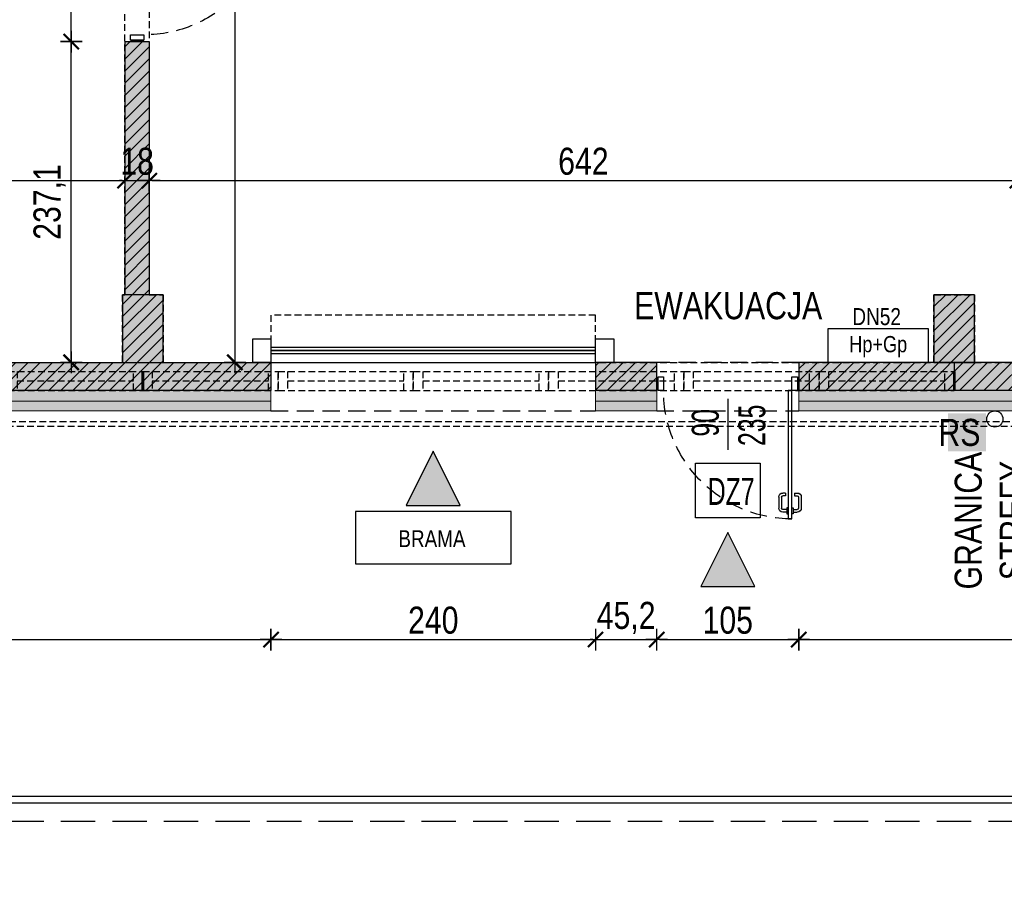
# Model space of a CAD drawing. Header units: millimetres. Extents: x 76192 to 88546, y 19309 to 25840.
# Tile 16 of 61: x 81199 to 81927, y 21011 to 21645. Entities that reach past the tile are written whole.
import ezdxf
from ezdxf.enums import TextEntityAlignment as Align

# ---------------------------------------------------------------- set-up
doc = ezdxf.new("R2010")
doc.units = ezdxf.units.MM
doc.set_wipeout_variables(frame=1)
for name, pattern in [('DASHED', [0.75, 0.5, -0.25]), ('DASHED2', [0.375, 0.25, -0.125]), ('DASHEDX2', [38.1, 25.4, -12.7])]:
    doc.linetypes.add(name, pattern=pattern)
doc.layers.get('DEFPOINTS').update_dxf_attribs({"lineweight": 9})
for name, color, linetype in [('_HSA_HATCH_WYPEŁNIENIA_PRZEGRÓD', 205, 'Continuous'), ('_HSA_HYDRANTY', 20, 'Continuous'), ('_HSA_OPIS', 43, 'Continuous'), ('_HSA_OPIS_STOLARKA_WEWNĘTRZNA', 43, 'Continuous'), ('_HSA_PRZERYWANE', 153, 'DASHEDX2'), ('_HSA_SCHODY', 122, 'Continuous'), ('_HSA_STOLARKA_WEWNĘTRZNA', 132, 'Continuous'), ('_HSA_STOLARKA_ZEWNĘTRZNA', 132, 'Continuous'), ('_HSA_WIDOKOWE', 1, 'Continuous'), ('_HSA_WIDOKOWE_CIENKIE', 8, 'Continuous'), ('_HSA_WYM_100', 141, 'Continuous'), ('_HSA_ŚCIANY_CIENKIE', 2, 'Continuous'), ('_HSA_ŚCIANY_DZIAŁOWE', 6, 'Continuous'), ('_HSA_ŚCIANY_KONSTRUKCYJNE', 3, 'Continuous'), ('_HSA_ŚCIANY_MUROWANE', 4, 'Continuous')]:
    doc.layers.add(name, color=color, linetype=linetype)
doc.layers.add('_HSA_IZOLACJA_TERMICZNA', color=2, linetype='Continuous', lineweight=5)
doc.layers.add('_HSA_OPIS_STOLARKA_ZEWNĘTRZNA_POMOC', color=7, linetype='Continuous', true_color=0x6cc7f4, plot=False)
doc.layers.add('_HSA_POWIERZCHNIA_UŻYTKOWA', color=115, linetype='DASHED', plot=False)
doc.layers.add('_HSA_WYDZIELENIA_POŻAROWE_240_MIN', color=7, linetype='DASHED2', true_color=0xab1603)
doc.styles.add('Arial', font='Arial.ttf')
doc.styles.add('Arial Narrow_1', font='Arial Narrow.ttf', dxfattribs={"width": 0.8, "height": 200})
doc.styles.add('ARIAL_100', font='Arial.ttf', dxfattribs={"width": 0.8, "height": 20})
doc.styles.add('ARIAL_30', font='Arial.ttf', dxfattribs={"width": 0.8, "height": 7})
doc.linetypes.add('BATTING', pattern='A,0.00254,-2.54,[134,ltypeshp.shx,S=2.54,R=0,X=-2.54,Y=0],-5.08,[134,ltypeshp.shx,S=2.54,R=180,X=2.54,Y=0],-2.54', length=10.16254)
doc.dimstyles.new('WYM_WEWN_100', dxfattribs={"dimtxt": 20, "dimasz": 2, "dimexe": 10, "dimexo": 0, "dimgap": 4, "dimtad": 1, "dimdec": 1, "dimrnd": 0.1, "dimtxsty": 'ARIAL_100', "dimblk": 'Wym-03', "dimcen": 0, "dimdle": 10, "dimse1": 1, "dimse2": 1, "dimclrt": 256, "dimazin": 2, "dimtfac": 1, "dimtdec": 1, "dimtix": 1, "dimtmove": 2, "dimatfit": 0, "dimfxl": 1, "dimtolj": 1, "dimtzin": 0, "dimarcsym": 0})

# ---------------------------------------------------------------- blocks, each defined once
blk = doc.blocks.new('A$C181A6C00')
blk.add_hatch(color=256).paths.add_polyline_path([(50, -25), (0, 0), (50, 25)])
blk.add_lwpolyline([(50, -25), (0, 0), (50, 25), (50, -25)])
blk = doc.blocks.new('A$C88e31ec9')
blk.add_lwpolyline([(-57.56, -38.64), (57.56, -38.64), (57.56, 0), (-57.56, 0)], close=True)
at = {"style": 'Arial', "width": 0.8}
blk.add_text('BRAMA', height=12.5, dxfattribs=at).set_placement((-0.98, -26.24), align=Align.CENTER)
blk = doc.blocks.new('*U435')
at = {"linetype": 'ByBlock', "ltscale": 10}
for p, q in [((0, 14), (100, 14)), ((0, 0), (0, 14)), ((7, 0), (7, 14)), ((93, 14), (93, 0)), ((100, 14), (100, 0)), ((0, 0), (100, 0)), ((7, 7), (93, 7))]:
    blk.add_line(p, q, dxfattribs=at)
blk = doc.blocks.new('*U436')
at = {"linetype": 'ByBlock', "ltscale": 10}
for p, q in [((0, 14), (100, 14)), ((0, 0), (0, 14)), ((7, 0), (7, 14)), ((93, 14), (93, 0)), ((100, 14), (100, 0)), ((0, 0), (100, 0)), ((7, 7), (93, 7))]:
    blk.add_line(p, q, dxfattribs=at)
blk = doc.blocks.new('*U437')
at = {"linetype": 'ByBlock', "ltscale": 10}
for p, q in [((0, 14), (100, 14)), ((0, 0), (0, 14)), ((7, 0), (7, 14)), ((93, 14), (93, 0)), ((100, 14), (100, 0)), ((0, 0), (100, 0)), ((7, 7), (93, 7))]:
    blk.add_line(p, q, dxfattribs=at)
blk = doc.blocks.new('*U438')
at = {"linetype": 'ByBlock', "ltscale": 10}
for p, q in [((0, 14), (100, 14)), ((0, 0), (0, 14)), ((7, 0), (7, 14)), ((93, 14), (93, 0)), ((100, 14), (100, 0)), ((0, 0), (100, 0)), ((7, 7), (93, 7))]:
    blk.add_line(p, q, dxfattribs=at)
blk = doc.blocks.new('*U439')
at = {"linetype": 'ByBlock', "ltscale": 10}
for p, q in [((0, 14), (100, 14)), ((0, 0), (0, 14)), ((7, 0), (7, 14)), ((93, 14), (93, 0)), ((100, 14), (100, 0)), ((0, 0), (100, 0)), ((7, 7), (93, 7))]:
    blk.add_line(p, q, dxfattribs=at)
blk = doc.blocks.new('*U440')
at = {"linetype": 'ByBlock', "ltscale": 10}
for p, q in [((0, 14), (100, 14)), ((0, 0), (0, 14)), ((7, 0), (7, 14)), ((93, 14), (93, 0)), ((100, 14), (100, 0)), ((0, 0), (100, 0)), ((7, 7), (93, 7))]:
    blk.add_line(p, q, dxfattribs=at)
blk = doc.blocks.new('*U441')
at = {"linetype": 'ByBlock', "ltscale": 10}
for p, q in [((0, 14), (100, 14)), ((0, 0), (0, 14)), ((7, 0), (7, 14)), ((93, 14), (93, 0)), ((100, 14), (100, 0)), ((0, 0), (100, 0)), ((7, 7), (93, 7))]:
    blk.add_line(p, q, dxfattribs=at)
blk = doc.blocks.new('hydrant+gasnica')
blk.add_wipeout([(0, 25), (74, 25), (74, 0), (0, 0)])
blk.add_lwpolyline([(0, 25), (74, 25), (74, 0), (0, 0), (0, 25)])
at = {"style": 'Arial', "width": 0.8}
blk.add_text('Hp+Gp', height=12, dxfattribs=at).set_placement((37, 7.46), align=Align.CENTER)
blk = doc.blocks.new('*U523')
for p, q in [((96.275, 90), (93.175, 90)), ((96.275, 88), (93.175, 88)), ((96.275, 91.25), (97.075, 91.25)), ((96.275, 86.75), (96.275, 91.25)), ((100.8, 91.25), (100, 91.25)), ((100.8, 86.75), (100.8, 91.25)), ((100.8, 90), (103.9, 90)), ((100.8, 88), (103.9, 88)), ((90.175, 78.86), (90.175, 87)), ((92.175, 78.86), (92.175, 87)), ((97.075, 86.75), (96.275, 86.75)), ((100, 86.75), (100.8, 86.75)), ((104.9, 78.86), (104.9, 87)), ((106.9, 78.86), (106.9, 87)), ((95.275, 77.86), (93.175, 77.86)), ((95.275, 75.86), (93.175, 75.86)), ((95.275, 75.86), (95.275, 77.86)), ((101.8, 75.86), (101.8, 77.86)), ((101.8, 77.86), (103.9, 77.86)), ((101.8, 75.86), (103.9, 75.86))]:
    blk.add_line(p, q)
for points in [[(100, 0), (97.075, 0), (97.075, 95), (100, 95)], [(1, 0), (1, -10), (5, -10), (5, 0)], [(100, 0), (100, -10), (104, -10), (104, 0)]]:
    blk.add_lwpolyline(points, close=True)
for points in [[(0, 0), (0, -10)], [(105, 0), (105, -10)]]:
    blk.add_lwpolyline(points)
at = {"linetype": 'DASHED', "ltscale": 25}
blk.add_arc((100, 0), 95, 90, 180, dxfattribs=at)
for centre, radius, start, end in [((93.175, 87), 3, 90, 180), ((93.175, 87), 1, 90, 180), ((103.9, 87), 3, 0, 90), ((103.9, 87), 1, 0, 90), ((93.175, 78.86), 3, 180, 270), ((93.175, 78.86), 1, 180, 270), ((103.9, 78.86), 3, 270, 0), ((103.9, 78.86), 1, 270, 0)]:
    blk.add_arc(centre, radius, start, end)
blk = doc.blocks.new('*U526')
for p, q in [((96.275, 90), (93.175, 90)), ((96.275, 88), (93.175, 88)), ((96.275, 91.25), (97.075, 91.25)), ((96.275, 86.75), (96.275, 91.25)), ((100.8, 91.25), (100, 91.25)), ((100.8, 86.75), (100.8, 91.25)), ((100.8, 90), (103.9, 90)), ((100.8, 88), (103.9, 88)), ((90.175, 78.86), (90.175, 87)), ((92.175, 78.86), (92.175, 87)), ((97.075, 86.75), (96.275, 86.75)), ((100, 86.75), (100.8, 86.75)), ((104.9, 78.86), (104.9, 87)), ((106.9, 78.86), (106.9, 87)), ((95.275, 77.86), (93.175, 77.86)), ((95.275, 75.86), (93.175, 75.86)), ((95.275, 75.86), (95.275, 77.86)), ((101.8, 75.86), (101.8, 77.86)), ((101.8, 77.86), (103.9, 77.86)), ((101.8, 75.86), (103.9, 75.86))]:
    blk.add_line(p, q)
for points in [[(100, 0), (97.075, 0), (97.075, 95), (100, 95)], [(1, 0), (1, -10), (5, -10), (5, 0)], [(100, 0), (100, -10), (104, -10), (104, 0)]]:
    blk.add_lwpolyline(points, close=True)
for points in [[(0, 0), (0, -10)], [(105, 0), (105, -10)]]:
    blk.add_lwpolyline(points)
at = {"linetype": 'DASHED', "ltscale": 25}
blk.add_arc((100, 0), 95, 90, 180, dxfattribs=at)
for centre, radius, start, end in [((93.175, 87), 3, 90, 180), ((93.175, 87), 1, 90, 180), ((103.9, 87), 3, 0, 90), ((103.9, 87), 1, 0, 90), ((93.175, 78.86), 3, 180, 270), ((93.175, 78.86), 1, 180, 270), ((103.9, 78.86), 3, 270, 0), ((103.9, 78.86), 1, 270, 0)]:
    blk.add_arc(centre, radius, start, end)
blk = doc.blocks.new('Wym-03')
for p, q in [((0, 4), (0, -4)), ((-4, 0), (4, 0))]:
    blk.add_line(p, q)
blk.add_lwpolyline([(-2.83, -2.83, 0.8, 0.8, 0), (2.83, 2.83, 0.05, 0.05, 0)], format="xyseb")
blk = doc.blocks.new('*D690')
at = {"layer": '_HSA_WYM_100', "color": 0, "lineweight": -2}
blk.add_line((81948.33, 19377.42), (80392.33, 19377.42), dxfattribs=at)
at = {"layer": 'DEFPOINTS', "color": 0}
for p in [(80390.33, 21370.53), (81950.33, 21370.53), (80390.33, 19377.42)]:
    blk.add_point(p, dxfattribs=at)
at = {"layer": '_HSA_WYM_100', "color": 0, "lineweight": -2, "xscale": 2, "yscale": 2, "zscale": 2, "rotation": 180}
blk.add_blockref('Wym-03', (80390.33, 19377.42), dxfattribs=at)
at = {"layer": '_HSA_WYM_100', "color": 0, "lineweight": -2, "xscale": 2, "yscale": 2, "zscale": 2}
blk.add_blockref('Wym-03', (81950.33, 19377.42), dxfattribs=at)
at = {"layer": '_HSA_WYM_100', "insert": (81170.33, 19391.64), "char_height": 20, "attachment_point": 5, "style": 'ARIAL_100'}
blk.add_mtext('\\A1;1560', dxfattribs=at)
blk = doc.blocks.new('*D697')
at = {"layer": '_HSA_WYM_100', "color": 0, "lineweight": -2}
blk.add_line((86737.33, 19347.42), (76433.33, 19347.42), dxfattribs=at)
at = {"layer": 'DEFPOINTS', "color": 0}
for p in [(76431.33, 21355.53), (86739.33, 19527.42), (76431.33, 19347.42)]:
    blk.add_point(p, dxfattribs=at)
at = {"layer": '_HSA_WYM_100', "color": 0, "lineweight": -2, "xscale": 2, "yscale": 2, "zscale": 2, "rotation": 180}
blk.add_blockref('Wym-03', (76431.33, 19347.42), dxfattribs=at)
at = {"layer": '_HSA_WYM_100', "color": 0, "lineweight": -2, "xscale": 2, "yscale": 2, "zscale": 2}
blk.add_blockref('Wym-03', (86739.33, 19347.42), dxfattribs=at)
at = {"layer": '_HSA_WYM_100', "insert": (81585.33, 19361.64), "char_height": 20, "attachment_point": 5, "style": 'ARIAL_100'}
blk.add_mtext('\\A1;10308', dxfattribs=at)
blk = doc.blocks.new('*D726')
at = {"layer": '_HSA_WYM_100', "color": 0, "lineweight": -2}
blk.add_line((76281.33, 20766.14), (76281.33, 22652.53), dxfattribs=at)
at = {"layer": 'DEFPOINTS', "color": 0}
for p in [(76281.33, 22654.53), (76431.33, 22654.53), (86739.33, 20764.14)]:
    blk.add_point(p, dxfattribs=at)
at = {"layer": '_HSA_WYM_100', "color": 0, "lineweight": -2, "xscale": 2, "yscale": 2, "zscale": 2}
for p, rotation in [((76281.33, 22654.53), 90), ((76281.33, 20764.14), 270)]:
    blk.add_blockref('Wym-03', p, dxfattribs=dict(at, rotation=rotation))
at = {"layer": '_HSA_WYM_100', "insert": (76265.31, 21709.33), "char_height": 20, "attachment_point": 5, "rotation": 90, "style": 'ARIAL_100'}
blk.add_mtext('\\A1;1890,4', dxfattribs=at)
blk = doc.blocks.new('*D730')
at = {"layer": '_HSA_WYM_100', "color": 0, "lineweight": -2}
blk.add_line((76251.33, 21353.53), (76251.33, 19529.42), dxfattribs=at)
at = {"layer": 'DEFPOINTS', "color": 0}
for p in [(76431.33, 21355.53), (76251.33, 19527.42), (86739.33, 19527.42)]:
    blk.add_point(p, dxfattribs=at)
at = {"layer": '_HSA_WYM_100', "color": 0, "lineweight": -2, "xscale": 2, "yscale": 2, "zscale": 2}
for p, rotation in [((76251.33, 21355.53), 90), ((76251.33, 19527.42), 270)]:
    blk.add_blockref('Wym-03', p, dxfattribs=dict(at, rotation=rotation))
at = {"layer": '_HSA_WYM_100', "insert": (76235.31, 20441.48), "char_height": 20, "attachment_point": 5, "rotation": 90, "style": 'ARIAL_100'}
blk.add_mtext('\\A1;1828,1', dxfattribs=at)
blk = doc.blocks.new('*D741')
at = {"layer": '_HSA_WYM_100', "color": 0, "lineweight": -2}
blk.add_line((80042.21, 21186.33), (81383.08, 21186.33), dxfattribs=at)
at = {"layer": 'DEFPOINTS', "color": 0}
for p in [(80040.21, 21355.53), (81385.08, 21355.53), (81385.08, 21186.33)]:
    blk.add_point(p, dxfattribs=at)
at = {"layer": '_HSA_WYM_100', "color": 0, "lineweight": -2, "xscale": 2, "yscale": 2, "zscale": 2}
for p, rotation in [((80040.21, 21186.33), 179.9999999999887), ((81385.08, 21186.33), 359.9999999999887)]:
    blk.add_blockref('Wym-03', p, dxfattribs=dict(at, rotation=rotation))
at = {"layer": '_HSA_WYM_100', "insert": (80712.64, 21202.35), "char_height": 20, "attachment_point": 5, "style": 'ARIAL_100'}
blk.add_mtext('\\A1;1344,9', dxfattribs=at)
blk = doc.blocks.new('*D742')
at = {"layer": '_HSA_WYM_100', "color": 0, "lineweight": -2}
blk.add_line((81387.08, 21186.33), (81623.08, 21186.33), dxfattribs=at)
at = {"layer": 'DEFPOINTS', "color": 0}
for p in [(81385.08, 21355.53), (81625.08, 21355.53), (81625.08, 21186.33)]:
    blk.add_point(p, dxfattribs=at)
at = {"layer": '_HSA_WYM_100', "color": 0, "lineweight": -2, "xscale": 2, "yscale": 2, "zscale": 2}
for p, rotation in [((81385.08, 21186.33), 179.9999999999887), ((81625.08, 21186.33), 359.9999999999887)]:
    blk.add_blockref('Wym-03', p, dxfattribs=dict(at, rotation=rotation))
at = {"layer": '_HSA_WYM_100', "insert": (81505.08, 21200.54), "char_height": 20, "attachment_point": 5, "style": 'ARIAL_100'}
blk.add_mtext('\\A1;240', dxfattribs=at)
blk = doc.blocks.new('*D743')
at = {"layer": '_HSA_WYM_100', "color": 0, "lineweight": -2}
for p, q in [((81623.08, 21186.33), (81621.08, 21186.33)), ((81625.08, 21186.33), (81670.33, 21186.33)), ((81672.33, 21186.33), (81674.33, 21186.33))]:
    blk.add_line(p, q, dxfattribs=at)
at = {"layer": 'DEFPOINTS', "color": 0}
for p in [(81625.08, 21355.53), (81670.33, 21355.53), (81670.33, 21186.33)]:
    blk.add_point(p, dxfattribs=at)
at = {"layer": '_HSA_WYM_100', "color": 0, "lineweight": -2, "xscale": 2, "yscale": 2, "zscale": 2}
for p, rotation in [((81625.08, 21186.33), 359.9999999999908), ((81670.33, 21186.33), 179.9999999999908)]:
    blk.add_blockref('Wym-03', p, dxfattribs=dict(at, rotation=rotation))
at = {"layer": '_HSA_WYM_100', "insert": (81647.7, 21202.35), "char_height": 20, "attachment_point": 5, "style": 'ARIAL_100'}
blk.add_mtext('\\A1;45,2', dxfattribs=at)
blk = doc.blocks.new('*D744')
at = {"layer": '_HSA_WYM_100', "color": 0, "lineweight": -2}
blk.add_line((81672.33, 21186.33), (81773.33, 21186.33), dxfattribs=at)
at = {"layer": 'DEFPOINTS', "color": 0}
for p in [(81670.33, 21355.53), (81775.33, 21355.53), (81775.33, 21186.33)]:
    blk.add_point(p, dxfattribs=at)
at = {"layer": '_HSA_WYM_100', "color": 0, "lineweight": -2, "xscale": 2, "yscale": 2, "zscale": 2}
for p, rotation in [((81670.33, 21186.33), 179.9999999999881), ((81775.33, 21186.33), 359.9999999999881)]:
    blk.add_blockref('Wym-03', p, dxfattribs=dict(at, rotation=rotation))
at = {"layer": '_HSA_WYM_100', "insert": (81722.83, 21200.54), "char_height": 20, "attachment_point": 5, "style": 'ARIAL_100'}
blk.add_mtext('\\A1;105', dxfattribs=at)
blk = doc.blocks.new('*D745')
at = {"layer": '_HSA_WYM_100', "color": 0, "lineweight": -2}
blk.add_line((81777.33, 21186.33), (82663.33, 21186.33), dxfattribs=at)
at = {"layer": 'DEFPOINTS', "color": 0}
for p in [(81775.33, 21355.53), (82665.33, 21355.53), (82665.33, 21186.33)]:
    blk.add_point(p, dxfattribs=at)
at = {"layer": '_HSA_WYM_100', "color": 0, "lineweight": -2, "xscale": 2, "yscale": 2, "zscale": 2}
for p, rotation in [((81775.33, 21186.33), 179.9999999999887), ((82665.33, 21186.33), 359.9999999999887)]:
    blk.add_blockref('Wym-03', p, dxfattribs=dict(at, rotation=rotation))
at = {"layer": '_HSA_WYM_100', "insert": (82220.33, 21200.54), "char_height": 20, "attachment_point": 5, "style": 'ARIAL_100'}
blk.add_mtext('\\A1;890', dxfattribs=at)
blk = doc.blocks.new('*U834')
at = {"linetype": 'ByBlock', "ltscale": 10}
blk.add_lwpolyline([(-3.09, 11.37), (1563.47, 11.37), (1563.47, 8.2), (-3.09, 8.2)], close=True, dxfattribs=at)
blk = doc.blocks.new('*D1064')
at = {"layer": '_HSA_WYM_100', "color": 0, "lineweight": -2}
blk.add_line((80101.08, 21525.61), (81275.08, 21525.61), dxfattribs=at)
at = {"layer": 'DEFPOINTS', "color": 0}
for p in [(80099.08, 21550.39), (81277.08, 21525.61), (81277.08, 21516.3)]:
    blk.add_point(p, dxfattribs=at)
at = {"layer": '_HSA_WYM_100', "color": 0, "lineweight": -2, "xscale": 2, "yscale": 2, "zscale": 2}
for p, rotation in [((80099.08, 21525.61), 180.0000000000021), ((81277.08, 21525.61), 2.12333614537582e-12)]:
    blk.add_blockref('Wym-03', p, dxfattribs=dict(at, rotation=rotation))
at = {"layer": '_HSA_WYM_100', "insert": (80688.08, 21539.82), "char_height": 20, "attachment_point": 5, "style": 'ARIAL_100'}
blk.add_mtext('\\A1;1178', dxfattribs=at)
blk = doc.blocks.new('*D1009')
at = {"layer": '_HSA_WYM_100', "color": 0, "lineweight": -2}
for p, q in [((81275.08, 21525.61), (81273.08, 21525.61)), ((81277.08, 21525.61), (81295.08, 21525.61)), ((81297.08, 21525.61), (81299.08, 21525.61))]:
    blk.add_line(p, q, dxfattribs=at)
at = {"layer": 'DEFPOINTS', "color": 0}
for p in [(81295.08, 21525.61), (81277.08, 21516.3), (81295.08, 21516.34)]:
    blk.add_point(p, dxfattribs=at)
at = {"layer": '_HSA_WYM_100', "color": 0, "lineweight": -2, "xscale": 2, "yscale": 2, "zscale": 2}
blk.add_blockref('Wym-03', (81277.08, 21525.61), dxfattribs=at)
at = {"layer": '_HSA_WYM_100', "color": 0, "lineweight": -2, "xscale": 2, "yscale": 2, "zscale": 2, "rotation": 180}
blk.add_blockref('Wym-03', (81295.08, 21525.61), dxfattribs=at)
at = {"layer": '_HSA_WYM_100', "insert": (81286.08, 21539.82), "char_height": 20, "attachment_point": 5, "style": 'ARIAL_100'}
blk.add_mtext('\\A1;18', dxfattribs=at)
blk = doc.blocks.new('*D1010')
at = {"layer": '_HSA_WYM_100', "color": 0, "lineweight": -2}
blk.add_line((81297.08, 21525.61), (81935.08, 21525.61), dxfattribs=at)
at = {"layer": 'DEFPOINTS', "color": 0}
for p in [(81937.08, 21525.61), (81295.08, 21516.34), (81937.08, 21520.74)]:
    blk.add_point(p, dxfattribs=at)
at = {"layer": '_HSA_WYM_100', "color": 0, "lineweight": -2, "xscale": 2, "yscale": 2, "zscale": 2}
for p, rotation in [((81295.08, 21525.61), 180.0000000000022), ((81937.08, 21525.61), 2.272719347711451e-12)]:
    blk.add_blockref('Wym-03', p, dxfattribs=dict(at, rotation=rotation))
at = {"layer": '_HSA_WYM_100', "insert": (81616.08, 21539.82), "char_height": 20, "attachment_point": 5, "style": 'ARIAL_100'}
blk.add_mtext('\\A1;642', dxfattribs=at)
blk = doc.blocks.new('*D1071')
at = {"layer": '_HSA_WYM_100', "color": 0, "lineweight": -2}
blk.add_line((81358.38, 22299.25), (81358.38, 21393.25), dxfattribs=at)
at = {"layer": 'DEFPOINTS', "color": 0}
for p in [(81312.33, 22301.25), (81312.33, 21391.25), (81358.38, 21391.25)]:
    blk.add_point(p, dxfattribs=at)
at = {"layer": '_HSA_WYM_100', "color": 0, "lineweight": -2, "xscale": 2, "yscale": 2, "zscale": 2}
for p, rotation in [((81358.38, 22301.25), 90), ((81358.38, 21391.25), 270)]:
    blk.add_blockref('Wym-03', p, dxfattribs=dict(at, rotation=rotation))
at = {"layer": '_HSA_WYM_100', "insert": (81344.17, 21846.25), "char_height": 20, "attachment_point": 5, "rotation": 90, "style": 'ARIAL_100'}
blk.add_mtext('\\A1;910', dxfattribs=at)
blk = doc.blocks.new('*D1090')
at = {"layer": '_HSA_WYM_100', "color": 0, "lineweight": -2}
blk.add_line((81237.34, 21393.25), (81237.34, 21626.39), dxfattribs=at)
at = {"layer": 'DEFPOINTS', "color": 0}
for p in [(81237.34, 21628.39), (81275.33, 21628.39), (81275.33, 21391.25)]:
    blk.add_point(p, dxfattribs=at)
at = {"layer": '_HSA_WYM_100', "color": 0, "lineweight": -2, "xscale": 2, "yscale": 2, "zscale": 2}
for p, rotation in [((81237.34, 21628.39), 90), ((81237.34, 21391.25), 270)]:
    blk.add_blockref('Wym-03', p, dxfattribs=dict(at, rotation=rotation))
at = {"layer": '_HSA_WYM_100', "insert": (81221.32, 21509.82), "char_height": 20, "attachment_point": 5, "rotation": 90, "style": 'ARIAL_100'}
blk.add_mtext('\\A1;237,1', dxfattribs=at)
blk = doc.blocks.new('*D1091')
at = {"layer": '_HSA_WYM_100', "color": 0, "lineweight": -2}
blk.add_line((81237.34, 21630.39), (81237.34, 21731.39), dxfattribs=at)
at = {"layer": 'DEFPOINTS', "color": 0}
for p in [(81237.34, 21733.39), (81277.08, 21733.39), (81275.33, 21628.39)]:
    blk.add_point(p, dxfattribs=at)
at = {"layer": '_HSA_WYM_100', "color": 0, "lineweight": -2, "xscale": 2, "yscale": 2, "zscale": 2}
for p, rotation in [((81237.34, 21733.39), 90), ((81237.34, 21628.39), 270)]:
    blk.add_blockref('Wym-03', p, dxfattribs=dict(at, rotation=rotation))
at = {"layer": '_HSA_WYM_100', "insert": (81223.13, 21680.89), "char_height": 20, "attachment_point": 5, "rotation": 90, "style": 'ARIAL_100'}
blk.add_mtext('\\A1;105', dxfattribs=at)

msp = doc.modelspace()

# ---------------------------------------------------------------- hatches: boundary and pattern name
at = {"layer": '_HSA_HATCH_WYPEŁNIENIA_PRZEGRÓD'}
h = msp.add_hatch(dxfattribs=at)
h.set_pattern_fill('ANSI31', color=256, scale=2, style=0)
h.set_pattern_definition([(45, (84097.8535, 21382.991), (-4.490128, 4.490128), [])])
h.paths.add_polyline_path([(84965.33, 23216.14), (84935.33, 23216.14), (84935.33, 23166.14), (84965.33, 23166.14)])
h.paths.add_polyline_path([(84961.81, 23166.14), (84943.81, 23166.14), (84943.81, 22611.89), (84694.24, 22611.89), (84694.24, 22593.89), (84961.81, 22593.89)])
h.paths.add_polyline_path([(84365.33, 23216.14), (84335.33, 23216.14), (84335.33, 23166.14), (84365.33, 23166.14)])
h.paths.add_polyline_path([(84361.81, 23166.14), (84343.81, 23166.14), (84343.81, 22627.39), (84361.81, 22627.39)])
h.paths.add_polyline_path([(84683.73, 22581.67), (84665.73, 22581.67), (84665.73, 22536.89), (84683.73, 22536.89)])
h.paths.add_polyline_path([(84694.24, 22627.39), (84650.24, 22627.39), (84650.24, 22581.67), (84694.24, 22581.67)])
h.paths.add_polyline_path([(84650.24, 22611.89), (84549.33, 22611.89), (84549.33, 22593.89), (84650.24, 22593.89)])
h.paths.add_polyline_path([(84431.33, 22611.89), (84372.33, 22611.89), (84372.33, 22593.89), (84431.33, 22593.89)])
h.paths.add_polyline_path([(84372.33, 22627.39), (84328.33, 22627.39), (84328.33, 22581.67), (84372.33, 22581.67)])
h.paths.add_polyline_path([(84361.81, 22581.67), (84343.81, 22581.67), (84343.81, 22536.89), (84361.81, 22536.89)])
h.paths.add_polyline_path([(84361.81, 22368.89), (84343.81, 22368.89), (84343.81, 22324.11), (84361.81, 22324.11)])
h.paths.add_polyline_path([(84372.33, 22324.11), (84328.33, 22324.11), (84328.33, 22278.39), (84372.33, 22278.39)])
h.paths.add_polyline_path([(84683.73, 22368.89), (84665.73, 22368.89), (84665.73, 22324.11), (84683.73, 22324.11)])
h.paths.add_polyline_path([(84694.24, 22324.11), (84650.24, 22324.11), (84650.24, 22278.39), (84694.24, 22278.39)])
h.paths.add_polyline_path([(84680.81, 21838.39), (84662.81, 21838.39), (84662.81, 21441.25), (84680.81, 21441.25)])
h.paths.add_polyline_path([(84694.24, 21884.11), (84650.24, 21884.11), (84650.24, 21838.39), (84694.24, 21838.39)])
h.paths.add_polyline_path([(84680.81, 22278.39), (84662.81, 22278.39), (84662.81, 21884.11), (84680.81, 21884.11)])
h.paths.add_polyline_path([(84372.33, 21884.11), (84328.33, 21884.11), (84328.33, 21838.39), (84372.33, 21838.39)])
h.paths.add_polyline_path([(84361.81, 21838.39), (84343.81, 21838.39), (84343.81, 21718.39), (84361.81, 21718.39)])
h.paths.add_polyline_path([(84361.81, 22278.39), (84343.81, 22278.39), (84343.81, 21884.11), (84361.81, 21884.11)])
h.paths.add_polyline_path([(84365.33, 21441.25), (84335.33, 21441.25), (84335.33, 21391.25), (84365.33, 21391.25)])
h.paths.add_polyline_path([(84361.81, 21550.39), (84343.81, 21550.39), (84343.81, 21441.25), (84361.81, 21441.25)])
h.paths.add_polyline_path([(84389.83, 21391.25), (83065.08, 21391.25), (83065.08, 21370.53), (84389.83, 21370.53)])
h.paths.add_polyline_path([(83765.33, 21441.25), (83735.33, 21441.25), (83735.33, 21391.25), (83765.33, 21391.25)])
h.paths.add_polyline_path([(83165.33, 21441.25), (83135.33, 21441.25), (83135.33, 21391.25), (83165.33, 21391.25)])
h.paths.add_polyline_path([(82565.33, 21441.25), (82535.33, 21441.25), (82535.33, 21391.25), (82565.33, 21391.25)])
h.paths.add_polyline_path([(81950.33, 21391.25), (81890.33, 21391.25), (81890.33, 21370.53), (81950.33, 21370.53)])
h.paths.add_polyline_path([(81965.33, 21441.25), (81935.33, 21441.25), (81935.33, 21391.25), (81965.33, 21391.25)])
h.paths.add_polyline_path([(81905.33, 21441.25), (81875.33, 21441.25), (81875.33, 21391.25), (81905.33, 21391.25)])
h.paths.add_polyline_path([(81385.08, 21391.25), (80040.21, 21391.25), (80040.21, 21370.53), (81385.08, 21370.53)])
h.paths.add_polyline_path([(80705.33, 21441.25), (80675.33, 21441.25), (80675.33, 21391.25), (80705.33, 21391.25)])
h.paths.add_polyline_path([(81305.33, 21441.25), (81275.33, 21441.25), (81275.33, 21391.25), (81305.33, 21391.25)])
h.paths.add_polyline_path([(81955.08, 21838.39), (81937.08, 21838.39), (81937.08, 21441.25), (81955.08, 21441.25)])
h.paths.add_polyline_path([(81972.33, 21884.11), (81928.33, 21884.11), (81928.33, 21838.39), (81972.33, 21838.39)])
h.paths.add_polyline_path([(81912.33, 21884.11), (81868.33, 21884.11), (81868.33, 21838.39), (81912.33, 21838.39)])
h.paths.add_polyline_path([(81312.33, 21884.11), (81268.33, 21884.11), (81268.33, 21838.39), (81312.33, 21838.39)])
h.paths.add_polyline_path([(81295.08, 22278.39), (81277.08, 22278.39), (81277.08, 21884.11), (81295.08, 21884.11)])
h.paths.add_polyline_path([(81955.08, 22278.39), (81937.08, 22278.39), (81937.08, 21884.11), (81955.08, 21884.11)])
h.paths.add_polyline_path([(81268.33, 22319.25), (80112.3, 22319.25), (80112.3, 22301.25), (81268.33, 22301.25)])
h.paths.add_polyline_path([(81312.33, 22324.11), (81268.33, 22324.11), (81268.33, 22278.39), (81312.33, 22278.39)])
h.paths.add_polyline_path([(81912.33, 22324.11), (81868.33, 22324.11), (81868.33, 22278.39), (81912.33, 22278.39)])
h.paths.add_polyline_path([(81928.33, 22319.25), (81912.33, 22319.25), (81912.33, 22301.25), (81928.33, 22301.25)])
h.paths.add_polyline_path([(81972.33, 22324.11), (81928.33, 22324.11), (81928.33, 22278.39), (81972.33, 22278.39)])
h.paths.add_polyline_path([(82527.66, 22319.25), (81972.33, 22319.25), (81972.33, 22301.25), (82527.66, 22301.25)])
h.paths.add_polyline_path([(82571.66, 22324.11), (82527.66, 22324.11), (82527.66, 22278.39), (82571.66, 22278.39)])
h.paths.add_polyline_path([(82571.66, 22368.89), (82527.66, 22368.89), (82527.66, 22324.11), (82571.66, 22324.11)])
h.paths.add_polyline_path([(82571.66, 22581.67), (82527.66, 22581.67), (82527.66, 22536.89), (82571.66, 22536.89)])
h.paths.add_polyline_path([(82571.66, 22627.39), (82527.66, 22627.39), (82527.66, 22581.67), (82571.66, 22581.67)])
h.paths.add_polyline_path([(82559.08, 23166.14), (82541.08, 23166.14), (82541.08, 22627.39), (82559.08, 22627.39)])
h.paths.add_polyline_path([(80705.33, 23216.14), (80675.33, 23216.14), (80675.33, 23166.14), (80705.33, 23166.14)])
h.paths.add_polyline_path([(81305.33, 23216.14), (81275.33, 23216.14), (81275.33, 23166.14), (81305.33, 23166.14)])
h.paths.add_polyline_path([(81905.33, 23216.14), (81875.33, 23216.14), (81875.33, 23166.14), (81905.33, 23166.14)])
h.paths.add_polyline_path([(81965.33, 23216.14), (81935.33, 23216.14), (81935.33, 23166.14), (81965.33, 23166.14)])
h.paths.add_polyline_path([(82565.33, 23216.14), (82535.33, 23216.14), (82535.33, 23166.14), (82565.33, 23166.14)])
h.paths.add_polyline_path([(83165.33, 23216.14), (83135.33, 23216.14), (83135.33, 23166.14), (83165.33, 23166.14)])
h.paths.add_polyline_path([(83765.33, 23216.14), (83735.33, 23216.14), (83735.33, 23166.14), (83765.33, 23166.14)])
h.paths.add_polyline_path([(81670.33, 21370.53), (81670.33, 21391.25), (81625.08, 21391.25), (81625.08, 21370.53)])
h.paths.add_polyline_path([(81775.33, 21391.25), (81775.33, 21370.53), (81890.33, 21370.53), (81890.33, 21391.25)])
h.paths.add_polyline_path([(82665.33, 21370.53), (82665.33, 21391.25), (81950.33, 21391.25), (81950.33, 21370.53)])
h.paths.add_polyline_path([(82770.33, 21391.25), (82770.33, 21370.53), (82825.08, 21370.53), (82825.08, 21391.25)])
h.paths.add_polyline_path([(81295.08, 21628.39), (81277.08, 21628.39), (81277.08, 21441.25), (81295.08, 21441.25)])
h.paths.add_polyline_path([(81277.08, 21733.39), (81295.08, 21733.39), (81295.08, 21838.39), (81277.08, 21838.39)])
h.paths.add_polyline_path([(81678.33, 22301.25), (81678.33, 22319.25), (81312.33, 22319.25), (81312.33, 22301.25)])
h.paths.add_polyline_path([(81783.33, 22319.25), (81783.33, 22301.25), (81868.33, 22301.25), (81868.33, 22319.25)])
h.paths.add_polyline_path([(82661.66, 22301.25), (82661.66, 22319.25), (82571.66, 22319.25), (82571.66, 22301.25)])
h.paths.add_polyline_path([(82766.66, 22319.25), (82766.66, 22301.25), (84328.33, 22301.25), (84328.33, 22319.25)])
h = msp.add_hatch(color=256, dxfattribs=at)
h.paths.add_polyline_path([(84965.33, 23216.14), (84935.33, 23216.14), (84935.33, 23166.14), (84965.33, 23166.14)])
h.paths.add_polyline_path([(84961.81, 23166.14), (84943.81, 23166.14), (84943.81, 22611.89), (84694.24, 22611.89), (84694.24, 22593.89), (84961.81, 22593.89)])
h.paths.add_polyline_path([(84683.73, 22581.67), (84665.73, 22581.67), (84665.73, 22536.89), (84683.73, 22536.89)])
h.paths.add_polyline_path([(84694.24, 22627.39), (84650.24, 22627.39), (84650.24, 22581.67), (84694.24, 22581.67)])
h.paths.add_polyline_path([(84650.24, 22611.89), (84549.33, 22611.89), (84549.33, 22593.89), (84650.24, 22593.89)])
h.paths.add_polyline_path([(84431.33, 22611.89), (84372.33, 22611.89), (84372.33, 22593.89), (84431.33, 22593.89)])
h.paths.add_polyline_path([(84683.73, 22368.89), (84665.73, 22368.89), (84665.73, 22324.11), (84683.73, 22324.11)])
h.paths.add_polyline_path([(84694.24, 22324.11), (84650.24, 22324.11), (84650.24, 22278.39), (84694.24, 22278.39)])
h.paths.add_polyline_path([(84680.81, 21838.39), (84662.81, 21838.39), (84662.81, 21441.25), (84680.81, 21441.25)])
h.paths.add_polyline_path([(84694.24, 21884.11), (84650.24, 21884.11), (84650.24, 21838.39), (84694.24, 21838.39)])
h.paths.add_polyline_path([(84680.81, 22278.39), (84662.81, 22278.39), (84662.81, 21884.11), (84680.81, 21884.11)])
h.paths.add_polyline_path([(83765.33, 21441.25), (83735.33, 21441.25), (83735.33, 21391.25), (83765.33, 21391.25)])
h.paths.add_polyline_path([(83165.33, 21441.25), (83135.33, 21441.25), (83135.33, 21391.25), (83165.33, 21391.25)])
h.paths.add_polyline_path([(82565.33, 21441.25), (82535.33, 21441.25), (82535.33, 21391.25), (82565.33, 21391.25)])
h.paths.add_polyline_path([(81950.33, 21391.25), (81890.33, 21391.25), (81890.33, 21355.53), (81950.33, 21355.53)])
h.paths.add_polyline_path([(81905.33, 21441.25), (81875.33, 21441.25), (81875.33, 21391.25), (81905.33, 21391.25)])
h.paths.add_polyline_path([(80705.33, 21441.25), (80675.33, 21441.25), (80675.33, 21391.25), (80705.33, 21391.25)])
h.paths.add_polyline_path([(81305.33, 21441.25), (81275.33, 21441.25), (81275.33, 21391.25), (81305.33, 21391.25)])
h.paths.add_polyline_path([(81912.33, 21884.11), (81868.33, 21884.11), (81868.33, 21838.39), (81912.33, 21838.39)])
h.paths.add_polyline_path([(81312.33, 21884.11), (81268.33, 21884.11), (81268.33, 21838.39), (81312.33, 21838.39)])
h.paths.add_polyline_path([(81295.08, 22278.39), (81277.08, 22278.39), (81277.08, 21884.11), (81295.08, 21884.11)])
h.paths.add_polyline_path([(81268.33, 22319.25), (80112.3, 22319.25), (80112.3, 22301.25), (81268.33, 22301.25)])
h.paths.add_polyline_path([(81312.33, 22324.11), (81268.33, 22324.11), (81268.33, 22278.39), (81312.33, 22278.39)])
h.paths.add_polyline_path([(81912.33, 22324.11), (81868.33, 22324.11), (81868.33, 22278.39), (81912.33, 22278.39)])
h.paths.add_polyline_path([(81928.33, 22319.25), (81912.33, 22319.25), (81912.33, 22301.25), (81928.33, 22301.25)])
h.paths.add_polyline_path([(80705.33, 23216.14), (80675.33, 23216.14), (80675.33, 23166.14), (80705.33, 23166.14)])
h.paths.add_polyline_path([(81305.33, 23216.14), (81275.33, 23216.14), (81275.33, 23166.14), (81305.33, 23166.14)])
h.paths.add_polyline_path([(81905.33, 23216.14), (81875.33, 23216.14), (81875.33, 23166.14), (81905.33, 23166.14)])
h.paths.add_polyline_path([(81965.33, 23216.14), (81935.33, 23216.14), (81935.33, 23166.14), (81965.33, 23166.14)])
h.paths.add_polyline_path([(83165.33, 23216.14), (83135.33, 23216.14), (83135.33, 23166.14), (83165.33, 23166.14)])
h.paths.add_polyline_path([(83765.33, 23216.14), (83735.33, 23216.14), (83735.33, 23166.14), (83765.33, 23166.14)])
h.paths.add_polyline_path([(80390.33, 21391.25), (80390.33, 21355.53), (81385.08, 21355.53), (81385.08, 21391.25)])
h.paths.add_polyline_path([(80090.33, 21355.53), (80090.33, 21391.25), (80040.21, 21391.25), (80040.21, 21355.53)])
h.paths.add_polyline_path([(84050.33, 21355.53), (84050.33, 21391.25), (83065.08, 21391.25), (83065.08, 21355.53)])
h.paths.add_polyline_path([(84350.33, 21391.25), (84350.33, 21355.53), (84389.83, 21355.53), (84389.83, 21391.25)])
h.paths.add_polyline_path([(82770.33, 21391.25), (82770.33, 21355.53), (82825.08, 21355.53), (82825.08, 21391.25)])
h.paths.add_polyline_path([(82665.33, 21355.53), (82665.33, 21391.25), (82250.33, 21391.25), (82250.33, 21355.53)])
h.paths.add_polyline_path([(81775.33, 21391.25), (81775.33, 21355.53), (81890.33, 21355.53), (81890.33, 21391.25)])
h.paths.add_polyline_path([(81670.33, 21355.53), (81670.33, 21391.25), (81625.08, 21391.25), (81625.08, 21355.53)])
h.paths.add_polyline_path([(81295.08, 21628.39), (81277.08, 21628.39), (81277.08, 21441.25), (81295.08, 21441.25)])
h.paths.add_polyline_path([(81277.08, 21733.39), (81295.08, 21733.39), (81295.08, 21838.39), (81277.08, 21838.39)])
h.paths.add_polyline_path([(81783.33, 22319.25), (81783.33, 22301.25), (81868.33, 22301.25), (81868.33, 22319.25)])
h.paths.add_polyline_path([(81678.33, 22301.25), (81678.33, 22319.25), (81312.33, 22319.25), (81312.33, 22301.25)])
h.paths.add_polyline_path([(82766.66, 22319.25), (82766.66, 22301.25), (84328.33, 22301.25), (84328.33, 22319.25)])
h.paths.add_polyline_path([(82661.66, 22301.25), (82661.66, 22319.25), (82571.66, 22319.25), (82571.66, 22301.25)])

# ---------------------------------------------------------------- linework, layer by layer
at = {"layer": '_HSA_IZOLACJA_TERMICZNA', "ltscale": 0.1}
for p, q in [((81385.08, 21370.53), (81385.08, 21355.53)), ((81625.08, 21370.53), (81625.08, 21355.53)), ((81670.33, 21355.53), (81670.33, 21370.53)), ((81775.33, 21355.53), (81775.33, 21370.53)), ((80040.21, 21355.53), (81385.08, 21355.53)), ((81625.08, 21355.53), (81670.33, 21355.53)), ((81775.33, 21355.53), (82665.33, 21355.53))]:
    msp.add_line(p, q, dxfattribs=at)
at = {"layer": '_HSA_IZOLACJA_TERMICZNA', "linetype": 'BATTING', "ltscale": 0.1}
for p, q in [((80040.21, 21363.03), (81385.08, 21362.53)), ((81625.08, 21362.53), (81670.33, 21362.53)), ((81775.33, 21362.53), (82665.33, 21362.53))]:
    msp.add_line(p, q, dxfattribs=at)
at = {"layer": '_HSA_OPIS_STOLARKA_WEWNĘTRZNA'}
msp.add_line((81722.83, 21364.4), (81722.83, 21326.66), dxfattribs=at)
at = {"layer": '_HSA_OPIS_STOLARKA_ZEWNĘTRZNA_POMOC', "flags": 128}
msp.add_lwpolyline([(81698.91, 21316.66), (81746.75, 21316.66), (81746.75, 21276.26), (81698.91, 21276.26)], close=True, dxfattribs=at)
at = {"layer": '_HSA_POWIERZCHNIA_UŻYTKOWA', "ltscale": 10}
for points in [[(81268.33, 22301.25), (80112.3, 22301.25), (80112.3, 22278.39), (80099.08, 22278.39), (80099.08, 21884.11), (80112.3, 21884.11), (80112.3, 21838.39), (80099.08, 21838.39), (80099.08, 21441.25), (80105.33, 21441.25), (80105.33, 21391.25), (80675.33, 21391.25), (80675.33, 21441.25), (80705.33, 21441.25), (80705.33, 21391.25), (81275.33, 21391.25), (81275.33, 21441.25), (81277.08, 21441.25), (81277.08, 21838.39), (81268.33, 21838.39), (81268.33, 21884.11), (81277.08, 21884.11), (81277.08, 22278.39), (81268.33, 22278.39)], [(81937.08, 22278.39), (81868.33, 22278.39), (81868.33, 22301.25), (81312.33, 22301.25), (81312.33, 22278.39), (81295.08, 22278.39), (81295.08, 21884.11), (81312.33, 21884.11), (81312.33, 21838.39), (81295.08, 21838.39), (81295.08, 21441.25), (81305.33, 21441.25), (81305.33, 21391.25), (81875.33, 21391.25), (81875.33, 21441.25), (81905.33, 21441.25), (81905.33, 21391.25), (81935.33, 21391.25), (81935.33, 21441.25), (81937.08, 21441.25), (81937.08, 21838.39), (81868.33, 21838.39), (81868.33, 21884.11), (81937.08, 21884.11)]]:
    msp.add_lwpolyline(points, close=True, dxfattribs=at)
at = {"layer": '_HSA_PRZERYWANE', "ltscale": 0.5}
for p, q in [((81775.33, 21391.25), (81670.33, 21391.25)), ((81385.08, 21355.53), (81625.08, 21355.53)), ((81670.33, 21355.53), (81775.33, 21355.53))]:
    msp.add_line(p, q, dxfattribs=at)
at = {"layer": '_HSA_PRZERYWANE'}
msp.add_lwpolyline([(76505.33, 21355.53), (76505.33, 21052.11), (86739.33, 21052.11)], dxfattribs=at)
at = {"layer": '_HSA_SCHODY'}
for p, q in [((79295.83, 21070.53), (86614.33, 21070.53)), ((79300.83, 21065.53), (86614.33, 21065.53))]:
    msp.add_line(p, q, dxfattribs=at)
at = {"layer": '_HSA_STOLARKA_ZEWNĘTRZNA', "linetype": 'DASHED', "ltscale": 10}
msp.add_lwpolyline([(81385.08, 21391.25), (81625.08, 21391.25), (81625.08, 21426.22), (81385.08, 21426.22)], close=True, dxfattribs=at)
at = {"layer": '_HSA_STOLARKA_ZEWNĘTRZNA'}
for points in [[(81385.08, 21391.25), (81371.57, 21391.25), (81371.57, 21408.65), (81385.08, 21408.65)], [(81638.59, 21391.25), (81625.08, 21391.25), (81625.08, 21408.65), (81638.59, 21408.65)], [(81385.08, 21399.95), (81625.08, 21399.95), (81625.08, 21402.17), (81385.08, 21402.17)], [(81385.08, 21397.73), (81625.08, 21397.73), (81625.08, 21399.95), (81385.08, 21399.95)]]:
    msp.add_lwpolyline(points, close=True, dxfattribs=at)
at = {"layer": '_HSA_STOLARKA_ZEWNĘTRZNA', "ltscale": 10, "const_width": 2}
for points in [[(81290.33, 21384.53), (81290.33, 21370.53)], [(81890.33, 21384.53), (81890.33, 21370.53)]]:
    msp.add_lwpolyline(points, dxfattribs=at)
at = {"layer": '_HSA_ŚCIANY_CIENKIE'}
msp.add_circle((81920.33, 21349.35), 6, dxfattribs=at)
at = {"layer": '_HSA_ŚCIANY_DZIAŁOWE'}
for p, q in [((81277.08, 21628.39), (81295.08, 21628.39)), ((81277.08, 21628.39), (81277.08, 21441.25)), ((81295.08, 21628.39), (81295.08, 21441.25))]:
    msp.add_line(p, q, dxfattribs=at)
at = {"layer": '_HSA_ŚCIANY_KONSTRUKCYJNE'}
for points in [[(81275.33, 21391.25), (81305.33, 21391.25), (81305.33, 21441.25), (81275.33, 21441.25)], [(81875.33, 21391.25), (81905.33, 21391.25), (81905.33, 21441.25), (81875.33, 21441.25)]]:
    msp.add_lwpolyline(points, close=True, dxfattribs=at)
at = {"layer": '_HSA_ŚCIANY_MUROWANE', "ltscale": 0.07}
for p, q in [((81625.08, 21391.25), (81625.08, 21370.53)), ((81670.33, 21391.25), (81625.08, 21391.25)), ((81670.33, 21370.53), (81670.33, 21391.25)), ((81775.33, 21391.25), (81775.33, 21370.53)), ((82665.33, 21391.25), (81775.33, 21391.25)), ((81670.33, 21370.53), (81625.08, 21370.53)), ((82665.33, 21370.53), (81775.33, 21370.53))]:
    msp.add_line(p, q, dxfattribs=at)
for points in [[(80040.21, 21370.53), (80040.21, 21391.25), (81385.08, 21391.25), (81385.08, 21370.53), (80040.21, 21370.53)], [(81890.33, 21391.25), (81890.33, 21370.53)]]:
    msp.add_lwpolyline(points, dxfattribs=at)

# ---------------------------------------------------------------- block references
at = {"layer": '_HSA_OPIS'}
msp.add_blockref('A$C88e31ec9', (81505.08, 21280.9), dxfattribs=at)
at = {"layer": '_HSA_STOLARKA_WEWNĘTRZNA', "xscale": -1}
for name, p, rotation in [('*U523', (81291.08, 21628.39), 270), ('*U526', (81670.33, 21370.53), 180)]:
    msp.add_blockref(name, p, dxfattribs=dict(at, rotation=rotation))
at = {"layer": '_HSA_STOLARKA_ZEWNĘTRZNA', "linetype": 'DASHED', "ltscale": 10, "xscale": -1, "rotation": 180}
for name, p in [('*U441', (81190.33, 21384.53)), ('*U440', (81290.33, 21384.53)), ('*U439', (81390.33, 21384.53)), ('*U438', (81490.33, 21384.53)), ('*U437', (81590.33, 21384.53)), ('*U436', (81690.33, 21384.53)), ('*U435', (81790.33, 21384.53))]:
    msp.add_blockref(name, p, dxfattribs=at)
at = {"layer": '_HSA_WIDOKOWE', "xscale": -0.8, "yscale": 0.8, "zscale": 0.8, "rotation": 90}
for p in [(81505.08, 21325.53), (81722.83, 21265.53)]:
    msp.add_blockref('A$C181A6C00', p, dxfattribs=at)
at = {"layer": '_HSA_WIDOKOWE_CIENKIE', "linetype": 'DASHED', "ltscale": 10, "xscale": -1, "rotation": 180}
msp.add_blockref('*U834', (80390.33, 21355.53), dxfattribs=at)

# ---------------------------------------------------------------- texts
at = {"layer": '_HSA_OPIS', "insert": (81653.62, 21443.15), "char_height": 20, "width": 68.872, "attachment_point": 1, "style": 'ARIAL_100'}
msp.add_mtext('EWAKUACJA', dxfattribs=at)
at = {"layer": '_HSA_OPIS', "insert": (81909.67, 21349.5), "char_height": 20, "attachment_point": 3, "style": 'ARIAL_100', "bg_fill": 1, "box_fill_scale": 1.2, "bg_fill_color": 256, "bg_fill_true_color": 16777214, "bg_fill_transparency": 0}
msp.add_mtext_dynamic_manual_height_columns('RS', width=20, gutter_width=15, heights=[0], dxfattribs=at)
at = {"layer": '_HSA_OPIS_STOLARKA_WEWNĘTRZNA', "char_height": 20, "width": 38.481, "attachment_point": 1, "rotation": 90, "style": 'Arial Narrow_1'}
for s, insert in [('235', (81730.6, 21329.42)), ('90', (81696.21, 21336.37))]:
    msp.add_mtext(s, dxfattribs=dict(at, insert=insert))
at = {"layer": '_HSA_OPIS_STOLARKA_ZEWNĘTRZNA_POMOC', "insert": (81708.07, 21305.88), "char_height": 20, "width": 50.0253, "attachment_point": 1, "style": 'Arial Narrow_1'}
msp.add_mtext('DZ7', dxfattribs=at)
at = {"layer": '_HSA_WYDZIELENIA_POŻAROWE_240_MIN', "insert": (81890.65, 21174.79), "char_height": 20, "width": 198.9867, "attachment_point": 1, "rotation": 90, "style": 'ARIAL_100'}
msp.add_mtext('\\pxqc;GRANICA\\PSTREFY\\PREI 240', dxfattribs=at)

# ---------------------------------------------------------------- dimensions: what is measured, and where the dimension line sits
at = {"layer": '_HSA_WYM_100'}
for p1, p2, distance, picture, middle in [((81312.33, 22301.25), (81312.33, 21391.25), 46.05, '*D1071', (81344.17, 21846.25)), ((81275.33, 21391.25), (81275.33, 21628.39), 37.99, '*D1090', (81221.32, 21509.82))]:
    dim = msp.add_aligned_dim(p1=p1, p2=p2, distance=distance, dimstyle='WYM_WEWN_100', dxfattribs=at)
    dim.commit()
    dim.dimension.update_dxf_attribs({"geometry": picture, "text_midpoint": middle})
for base, p1, p2, angle, picture, middle in [((81237.34, 21733.39), (81275.33, 21628.39), (81277.08, 21733.39), 270, '*D1091', (81223.13, 21680.89)), ((81277.08, 21525.61), (80099.08, 21550.39), (81277.08, 21516.3), 180, '*D1064', (80688.08, 21539.82)), ((81295.08, 21525.61), (81277.08, 21516.3), (81295.08, 21516.34), 180, '*D1009', (81286.08, 21539.82)), ((81937.08, 21525.61), (81295.08, 21516.34), (81937.08, 21520.74), 180, '*D1010', (81616.08, 21539.82)), ((76251.33, 19527.42), (76431.33, 21355.53), (86739.33, 19527.42), 90, '*D730', (76235.31, 20441.48)), ((81385.08, 21186.33), (80040.21, 21355.53), (81385.08, 21355.53), 180, '*D741', (80712.64, 21202.35)), ((81625.08, 21186.33), (81385.08, 21355.53), (81625.08, 21355.53), 180, '*D742', (81505.08, 21200.54)), ((81670.3255, 21186.3295), (81625.0787, 21355.5269), (81670.3255, 21355.5269), 180, '*D743', (81647.7021, 21202.3486)), ((81775.33, 21186.33), (81670.33, 21355.53), (81775.33, 21355.53), 180, '*D744', (81722.83, 21200.54)), ((82665.33, 21186.33), (81775.33, 21355.53), (82665.33, 21355.53), 180, '*D745', (82220.33, 21200.54))]:
    dim = msp.add_linear_dim(base=base, p1=p1, p2=p2, angle=angle, dimstyle='WYM_WEWN_100', dxfattribs=at)
    dim.commit()
    dim.dimension.update_dxf_attribs({"geometry": picture, "text_midpoint": middle})
for base, p1, p2, picture, middle in [((80390.33, 19377.42), (81950.33, 21370.53), (80390.33, 21370.53), '*D690', (81170.33, 19391.64)), ((76431.33, 19347.42), (86739.33, 19527.42), (76431.33, 21355.53), '*D697', (81585.33, 19361.64))]:
    dim = msp.add_linear_dim(base=base, p1=p1, p2=p2, dimstyle='WYM_WEWN_100', dxfattribs=at)
    dim.commit()
    dim.dimension.update_dxf_attribs({"geometry": picture, "text_midpoint": middle})

# ---------------------------------------------------------------- next in the draw order: block references
at = {"layer": '_HSA_HYDRANTY'}
msp.add_blockref('hydrant+gasnica', (81797.08, 21391.25), dxfattribs=at)

# ---------------------------------------------------------------- next in the draw order: texts
at = {"layer": '_HSA_HYDRANTY', "insert": (81814.92, 21431.39), "char_height": 12.6, "attachment_point": 1, "style": 'ARIAL_30'}
msp.add_mtext_dynamic_manual_height_columns('DN52', width=259.9004, gutter_width=4050.38, heights=[0], dxfattribs=at)

# ---------------------------------------------------------------- next in the draw order: dimensions: what is measured, and where the dimension line sits
at = {"layer": '_HSA_WYM_100'}
dim = msp.add_linear_dim(base=(76281.33, 22654.53), p1=(86739.33, 20764.14), p2=(76431.33, 22654.53), angle=270, dimstyle='WYM_WEWN_100', dxfattribs=at)
dim.commit()
dim.dimension.update_dxf_attribs({"geometry": '*D726', "text_midpoint": (76265.31, 21709.33)})

doc.saveas('drawing.dxf')
